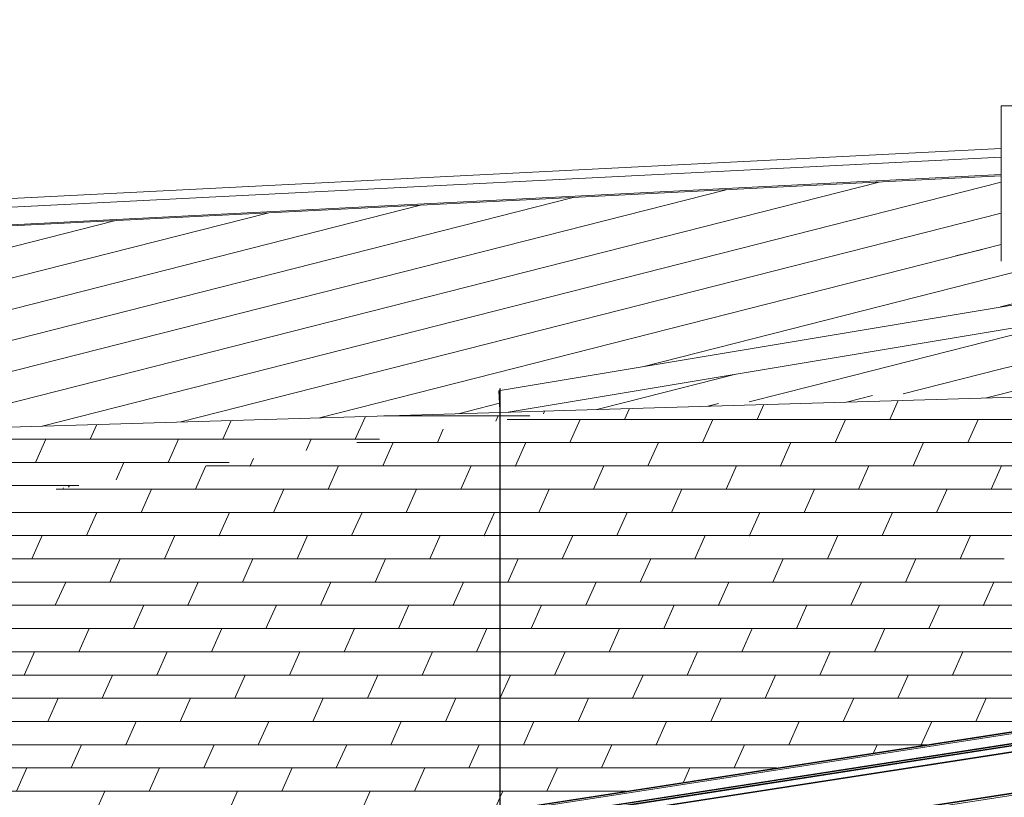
# Model space of a CAD drawing. Header units: millimetres. Extents: x -65 to 293624, y -1905 to 31061.
# Tile 224 of 256: x 113266 to 117564, y 23446 to 26839. Entities that reach past the tile are written whole.
import ezdxf

# ---------------------------------------------------------------- set-up
doc = ezdxf.new("R2010")
doc.units = ezdxf.units.MM
doc.header["$MEASUREMENT"] = 0
for name, color, linetype in [('1239 KVJVK varustus katusel.AR', 7, 'Continuous'), ('1248 Vihmaveerennid.AR', 7, 'Continuous'), ('1263 Katusekate - plekk.AR', 7, 'Continuous')]:
    doc.layers.add(name, color=color, linetype=linetype)

# ---------------------------------------------------------------- blocks, each defined once
blk = doc.blocks.new('Section Element_1303_3', base_point=(20443.1, 12361.4))
at = {"layer": '1248 Vihmaveerennid.AR', "color": 7, "linetype": 'Continuous', "lineweight": 13}
for p, q in [((115361.9, 25229.9), (115361.9, 23502.5)), ((115363.9, 25228.8), (115361.9, 25229.9)), ((115363.9, 25228.8), (115363.9, 23502.5)), ((115361.9, 23502.5), (115361.9, 23390.8)), ((115363.9, 23502.5), (115361.9, 23502.5)), ((115363.9, 23391.1), (115363.9, 23502.5))]:
    blk.add_line(p, q, dxfattribs=at)
blk = doc.blocks.new('Section Element_1310_3', base_point=(20443.1, 12361.4))
at = {"layer": '1248 Vihmaveerennid.AR', "color": 7, "linetype": 'Continuous', "lineweight": 13}
for p, q in [((123377.3, 26558.4), (115363.9, 25221.6)), ((123378.7, 26558.4), (115363.9, 25221.3)), ((123378.7, 26457.7), (115398.9, 25126.6)), ((115361.9, 25221.3), (115357.5, 25220.5)), ((115357.5, 25220.5), (115361.9, 25135.1)), ((115359, 25220.5), (115357.5, 25220.5)), ((115361.9, 25221), (115359, 25220.5)), ((115361.9, 25163.1), (115359, 25220.5))]:
    blk.add_line(p, q, dxfattribs=at)
blk = doc.blocks.new('Section Element_1400_3', base_point=(20443.1, 12361.4))
at = {"layer": '1248 Vihmaveerennid.AR', "color": 7, "linetype": 'Continuous', "lineweight": 13}
for p, q in [((106871.6, 25737.4), (117550.9, 26277.5)), ((106922.6, 25702.4), (117550.9, 26239.9)), ((106922.6, 25625.7), (117550.9, 26163.3)), ((106922.6, 25625.6), (117550.9, 26163.1))]:
    blk.add_line(p, q, dxfattribs=at)
blk = doc.blocks.new('Section Element_1415_3', base_point=(20443.1, 12361.4))
at = {"layer": '1263 Katusekate - plekk.AR', "linetype": 'Continuous', "lineweight": 0, "true_color": 0x000000}
h = blk.add_hatch(dxfattribs=at)
h.set_pattern_fill('Valtsplekk_1_0003', color=178, style=0, pattern_type=2)
h.set_pattern_definition([(14.25803, (89987.18, 24697.27), (534.76955, 0.00018), [])])
h.paths.add_polyline_path([(115398.9, 25126.6), (115443.3, 25127.9), (131031.9, 26506.4), (131031.9, 26839.3), (123332.5, 26450)])
h = blk.add_hatch(dxfattribs=at)
h.set_pattern_fill('Valtsplekk_1_0003', color=178, style=0, pattern_type=2)
h.set_pattern_definition([(15.77576, (89971.11, 25004.77), (-535.1869, 7.9876), [])])
h.paths.add_polyline_path([(115443.3, 25127.9), (115444, 25127.9), (131031.9, 26506.4), (131031.9, 26506.4)])
h = blk.add_hatch(dxfattribs=at)
h.set_pattern_fill('Valtsplekk_1_0003', color=178, style=0, pattern_type=2)
h.set_pattern_definition([(14.2581, (89987.18, 24697.27), (-534.76956, 2e-10), [])])
h.paths.add_polyline_path([(131031.9, 26506.4), (115444, 25127.9), (115856.9, 25140.1), (131031.9, 25933)])
h = blk.add_hatch(dxfattribs=at)
h.set_pattern_fill('Valtsplekk_1_0003', color=178, style=0, pattern_type=2)
h.set_pattern_definition([(14.25803, (89987.18, 24697.27), (534.76955, 0.0002), [])])
h.paths.add_polyline_path([(115398.9, 25126.6), (115399.2, 25126.6), (123374.1, 26452.1), (123332.5, 26450)])
h = blk.add_hatch(dxfattribs=at)
h.set_pattern_fill('Valtsplekk_1_0003', color=178, style=0, pattern_type=2)
h.set_pattern_definition([(14.25803, (89987.18, 24697.27), (534.76955, 0.0002), [])])
h.paths.add_polyline_path([(104401.9, 25251.5), (104401.9, 24800.4), (115361.9, 25125.5), (115361.9, 25135.1), (115357.5, 25220.5), (115361.9, 25221.3), (115361.9, 25229.9), (115363.9, 25228.8), (115363.9, 25221.6), (122464.8, 26406.1), (117758.8, 26168.2), (117758.8, 25799), (117756.5, 25794.6), (117738.7, 25789.9), (117708.1, 25785.5), (117669.4, 25782.1), (117628.5, 25780.2), (117591.6, 25780.1), (117564.4, 25781.8), (117550.9, 25785.1), (117550.9, 26157.7), (106922.6, 25620.3), (106922.6, 25058), (106920.3, 25053.7), (106902.5, 25048.9), (106871.9, 25044.5), (106833.2, 25041.1), (106792.3, 25039.2), (106755.4, 25039.1), (106728.1, 25040.8), (106714.6, 25044.1), (106714.6, 25609.8), (106494, 25598.6)])
h = blk.add_hatch(dxfattribs=at)
h.set_pattern_fill('Valtsplekk_1_0003', color=178, style=0, pattern_type=2)
h.set_pattern_definition([(14.258, (89987.18, 24697.27), (534.76955, 0.0002), [])])
h.paths.add_polyline_path([(117243.9, 25822.1), (117564.4, 25781.8), (117550.9, 25785.1), (117550.9, 25826.7), (117434.4, 25841.3), (117408, 25842.9), (117371, 25842.8), (117359.1, 25842.3), (117351.2, 25843.2), (117331.7, 25845), (117312.6, 25845.5), (117288.9, 25844.9), (117264.3, 25843.4), (117242.5, 25841.2), (117226.8, 25838.6), (117219.7, 25836), (117222.1, 25833.9), (117235.9, 25831.5), (117242.9, 25830.7), (117236.3, 25829.2), (117231.9, 25825.2)])
h = blk.add_hatch(dxfattribs=at)
h.set_pattern_fill('Valtsplekk_1_0003', color=178, style=0, pattern_type=2)
h.set_pattern_definition([(14.258, (89987.18, 24697.27), (534.76955, 0.0002), [])])
h.paths.add_polyline_path([(115310.5, 25125.9), (115313.6, 25124), (115361.9, 25125.5), (115361.9, 25134.5), (115311.3, 25126.1), (115310, 25126.2), (115310.4, 25125.9), (115310.2, 25125.9)])
at = {"layer": '1263 Katusekate - plekk.AR', "color": 7, "linetype": 'Continuous', "lineweight": 13}
blk.add_line((117550.9, 26157.7), (106922.6, 25620.3), dxfattribs=at)
blk = doc.blocks.new('*X1520', base_point=(20443.1, 12361.4))
at = {"layer": '1263 Katusekate - plekk.AR', "color": 7, "linetype": 'Continuous', "lineweight": 13}
for p, q in [((114775.2, 25108.1), (114731, 25009)), ((114855.6, 25110.4), (115162.3, 25110.4)), ((114970.8, 25113.9), (114969.3, 25110.4)), ((115162.3, 25110.4), (115361.9, 25110.4)), ((115355.2, 25110.4), (115345, 25087.5)), ((113601.8, 25073.3), (113573.2, 25009)), ((114188.5, 25090.7), (114152.1, 25009)), ((113573.2, 25009), (112801.2, 25009)), ((112994.2, 25009), (113766.1, 25009)), ((113380.2, 25009), (113334.9, 24907.6)), ((113959.1, 25009), (113573.2, 25009)), ((113766.1, 25009), (113959.1, 25009)), ((113959.1, 25009), (113913.8, 24907.6)), ((114731, 25009), (113959.1, 25009)), ((113959.1, 25009), (114152.1, 25009)), ((114152.1, 25009), (114836.9, 25009)), ((114538, 25009), (114515.9, 24959.4)), ((114836.9, 25009), (114731, 25009)), ((112756, 24907.6), (113527.9, 24907.6)), ((112756, 24907.6), (113913.8, 24907.6)), ((113527.9, 24907.6), (113913.8, 24907.6)), ((113720.8, 24907.6), (113686.8, 24831.3)), ((113913.8, 24907.6), (114180.7, 24907.6)), ((113913.8, 24907.6), (114180.7, 24907.6)), ((112710.7, 24806.2), (113524.4, 24806.2)), ((113482.6, 24806.2), (113479.5, 24799.3))]:
    blk.add_line(p, q, dxfattribs=at)
blk.add_point((113913.8, 24907.6), dxfattribs=at)
blk.add_point((113913.8, 24907.6), dxfattribs=at)
blk.add_point((113913.8, 24907.6), dxfattribs=at)
blk.add_point((113913.8, 24907.6), dxfattribs=at)
blk = doc.blocks.new('*X1521', base_point=(20443.1, 12361.4))
at = {"layer": '1263 Katusekate - plekk.AR', "color": 7, "linetype": 'Continuous', "lineweight": 13}
for p, q in [((115322.9, 25110.4), (115361.9, 25110.4)), ((115355.2, 25110.4), (115345, 25087.5))]:
    blk.add_line(p, q, dxfattribs=at)
blk = doc.blocks.new('*X1522', base_point=(20443.1, 12361.4))
at = {"layer": '1263 Katusekate - plekk.AR', "color": 7, "linetype": 'Continuous', "lineweight": 13}
for p, q in [((115363.9, 25110.4), (115493.2, 25110.4)), ((115557.5, 25131.3), (115552.3, 25119.6))]:
    blk.add_line(p, q, dxfattribs=at)
blk = doc.blocks.new('Section Element_1416_3', base_point=(20443.1, 12361.4))
at = {"layer": '1263 Katusekate - plekk.AR', "color": 7, "linetype": 'Continuous', "lineweight": 13}
for p, q in [((115361.9, 25125.5), (104401.9, 24800.4)), ((115364.1, 25125.5), (115363.9, 25125.3)), ((115644.7, 25133.8), (115364.1, 25125.5))]:
    blk.add_line(p, q, dxfattribs=at)
at = {"layer": '1263 Katusekate - plekk.AR', "lineweight": 0}
for name in ['*X1520', '*X1521', '*X1522']:
    blk.add_blockref(name, (20443.1, 12361.4), dxfattribs=at)
blk = doc.blocks.new('Section Element_1428_3', base_point=(20443.1, 12361.4))
at = {"layer": '1248 Vihmaveerennid.AR', "color": 7, "linetype": 'Continuous', "lineweight": 13}
for p, q in [((107381.9, 22154), (129281.9, 25532.6)), ((107388.8, 22149.1), (129261.3, 25523.5)), ((107406.7, 22109.2), (129256.3, 25480)), ((107407, 22106.9), (129256.2, 25477.8)), ((107525.6, 22118.8), (129095.3, 25446.5)), ((107560.2, 22120.9), (129095.3, 25443.3)), ((107563.3, 22094.1), (129095.3, 25416)), ((107565.9, 22097.1), (129095.3, 25418.6)), ((107568, 21915.2), (129117.8, 25239.8)), ((107570.5, 21918.3), (129117.5, 25242.5)), ((115501.9, 23131.8), (129118.5, 25232.5))]:
    blk.add_line(p, q, dxfattribs=at)
blk = doc.blocks.new('*X1546', base_point=(20443.1, 12361.4))
at = {"layer": '1263 Katusekate - plekk.AR', "color": 7, "linetype": 'Continuous', "lineweight": 13}
for p, q in [((116514, 25159.6), (116485.2, 25095.1)), ((117100.8, 25177), (117064.2, 25095.1)), ((115927.3, 25142.2), (115906.3, 25095.1)), ((115394, 25095.1), (115520.4, 25095.1)), ((115520.4, 25095.1), (116678.2, 25095.1)), ((115713.3, 25095.1), (115668.1, 24993.7)), ((116292.3, 25095.1), (116247, 24993.7)), ((116678.2, 25095.1), (117836.1, 25095.1)), ((116871.2, 25095.1), (116825.9, 24993.7)), ((117450.1, 25095.1), (117404.8, 24993.7)), ((115115.2, 25052), (115089.1, 24993.7)), ((115089.1, 24993.7), (114737.8, 24993.7)), ((114737.8, 24993.7), (115282.1, 24993.7)), ((114896.1, 24993.7), (114850.9, 24892.3)), ((115361.9, 24993.7), (115089.1, 24993.7)), ((115282.1, 24993.7), (115361.9, 24993.7)), ((115475.1, 24993.7), (115363.9, 24993.7)), ((115363.9, 24993.7), (115475.1, 24993.7)), ((115475.1, 24993.7), (115429.8, 24892.3)), ((116247, 24993.7), (115475.1, 24993.7)), ((115475.1, 24993.7), (115668.1, 24993.7)), ((115668.1, 24993.7), (116440, 24993.7)), ((116054, 24993.7), (116008.7, 24892.3)), ((116632.9, 24993.7), (116247, 24993.7)), ((116440, 24993.7), (116632.9, 24993.7)), ((116632.9, 24993.7), (116587.7, 24892.3)), ((117404.8, 24993.7), (116632.9, 24993.7)), ((116632.9, 24993.7), (116825.9, 24993.7)), ((116825.9, 24993.7), (117597.8, 24993.7)), ((117211.9, 24993.7), (117166.6, 24892.3)), ((117790.8, 24993.7), (117404.8, 24993.7)), ((114078.8, 24891.9), (114033.7, 24790.9)), ((114081.5, 24892.3), (114271.9, 24892.3)), ((114081.5, 24892.3), (114271.9, 24892.3)), ((114286, 24923.9), (114271.9, 24892.3)), ((114271.9, 24892.3), (115043.8, 24892.3)), ((114271.9, 24892.3), (115361.9, 24892.3)), ((114657.9, 24892.3), (114612.6, 24790.9)), ((115043.8, 24892.3), (115361.9, 24892.3)), ((115236.8, 24892.3), (115191.5, 24790.9)), ((115363.9, 24892.3), (115429.8, 24892.3)), ((115363.9, 24892.3), (115429.8, 24892.3)), ((115429.8, 24892.3), (116201.7, 24892.3)), ((115429.8, 24892.3), (116587.7, 24892.3)), ((115815.7, 24892.3), (115770.5, 24790.9)), ((116201.7, 24892.3), (116587.7, 24892.3)), ((116394.7, 24892.3), (116349.4, 24790.9)), ((116587.7, 24892.3), (117359.6, 24892.3)), ((116587.7, 24892.3), (117745.5, 24892.3)), ((116973.6, 24892.3), (116928.3, 24790.9)), ((117359.6, 24892.3), (117745.5, 24892.3)), ((117552.5, 24892.3), (117507.3, 24790.9)), ((113425.2, 24790.9), (114226.6, 24790.9)), ((113456.9, 24795.8), (113454.7, 24790.9)), ((113840.7, 24790.9), (113795.4, 24689.5)), ((114226.6, 24790.9), (115361.9, 24790.9)), ((114419.6, 24790.9), (114374.3, 24689.5)), ((114998.6, 24790.9), (114953.3, 24689.5)), ((115363.9, 24790.9), (115384.5, 24790.9)), ((115384.5, 24790.9), (116542.4, 24790.9)), ((115577.5, 24790.9), (115532.2, 24689.5)), ((116156.4, 24790.9), (116111.1, 24689.5)), ((116542.4, 24790.9), (117700.2, 24790.9)), ((116735.3, 24790.9), (116690.1, 24689.5)), ((117314.3, 24790.9), (117269, 24689.5)), ((113795.4, 24689.5), (113023.5, 24689.5)), ((113216.5, 24689.5), (113988.4, 24689.5)), ((113602.4, 24689.5), (113557.2, 24588.1)), ((114181.4, 24689.5), (113795.4, 24689.5)), ((113988.4, 24689.5), (114181.4, 24689.5)), ((114181.4, 24689.5), (114136.1, 24588.1)), ((114953.3, 24689.5), (114181.4, 24689.5)), ((114181.4, 24689.5), (114374.3, 24689.5)), ((114374.3, 24689.5), (115146.2, 24689.5)), ((114760.3, 24689.5), (114715, 24588.1)), ((115339.2, 24689.5), (114953.3, 24689.5)), ((115146.2, 24689.5), (115339.2, 24689.5)), ((115339.2, 24689.5), (115293.9, 24588.1)), ((115361.9, 24689.5), (115339.2, 24689.5)), ((115339.2, 24689.5), (115361.9, 24689.5)), ((116111.1, 24689.5), (115363.9, 24689.5)), ((115363.9, 24689.5), (115532.2, 24689.5)), ((115532.2, 24689.5), (116304.1, 24689.5)), ((115918.2, 24689.5), (115872.9, 24588.1)), ((116497.1, 24689.5), (116111.1, 24689.5)), ((116304.1, 24689.5), (116497.1, 24689.5)), ((116497.1, 24689.5), (116451.8, 24588.1)), ((117269, 24689.5), (116497.1, 24689.5)), ((116497.1, 24689.5), (116690.1, 24689.5)), ((116690.1, 24689.5), (117462, 24689.5)), ((117076, 24689.5), (117030.7, 24588.1)), ((117654.9, 24689.5), (117269, 24689.5)), ((117462, 24689.5), (117654.9, 24689.5)), ((112978.2, 24588.1), (113750.1, 24588.1)), ((112978.2, 24588.1), (114136.1, 24588.1)), ((113364.2, 24588.1), (113318.9, 24486.7)), ((113750.1, 24588.1), (114136.1, 24588.1)), ((113943.1, 24588.1), (113897.8, 24486.7)), ((114136.1, 24588.1), (114908, 24588.1)), ((114136.1, 24588.1), (115293.9, 24588.1)), ((114522, 24588.1), (114476.8, 24486.7)), ((114908, 24588.1), (115293.9, 24588.1)), ((115101, 24588.1), (115055.7, 24486.7)), ((115293.9, 24588.1), (115361.9, 24588.1)), ((115293.9, 24588.1), (115361.9, 24588.1)), ((115363.9, 24588.1), (116065.8, 24588.1)), ((115363.9, 24588.1), (116451.8, 24588.1)), ((115679.9, 24588.1), (115634.6, 24486.7)), ((116065.8, 24588.1), (116451.8, 24588.1)), ((116258.8, 24588.1), (116213.5, 24486.7)), ((116451.8, 24588.1), (117223.7, 24588.1)), ((116451.8, 24588.1), (117609.7, 24588.1)), ((116837.8, 24588.1), (116792.5, 24486.7)), ((117223.7, 24588.1), (117609.7, 24588.1)), ((117416.7, 24588.1), (117371.4, 24486.7)), ((112932.9, 24486.7), (114090.8, 24486.7)), ((113704.8, 24486.7), (113659.6, 24385.3)), ((114090.8, 24486.7), (115248.7, 24486.7)), ((114283.8, 24486.7), (114238.5, 24385.3)), ((114862.7, 24486.7), (114817.4, 24385.3)), ((115248.7, 24486.7), (115361.9, 24486.7)), ((115363.9, 24486.7), (116406.5, 24486.7)), ((115441.6, 24486.7), (115396.4, 24385.3)), ((116020.6, 24486.7), (115975.3, 24385.3)), ((116406.5, 24486.7), (117564.4, 24486.7)), ((116599.5, 24486.7), (116554.2, 24385.3)), ((117178.4, 24486.7), (117133.1, 24385.3)), ((113659.6, 24385.3), (112887.7, 24385.3)), ((113080.6, 24385.3), (113852.5, 24385.3)), ((113466.6, 24385.3), (113421.3, 24283.9)), ((114045.5, 24385.3), (113659.6, 24385.3)), ((113852.5, 24385.3), (114045.5, 24385.3)), ((114045.5, 24385.3), (114000.2, 24283.9)), ((114817.4, 24385.3), (114045.5, 24385.3)), ((114045.5, 24385.3), (114238.5, 24385.3)), ((114238.5, 24385.3), (115010.4, 24385.3)), ((114624.4, 24385.3), (114579.2, 24283.9)), ((115203.4, 24385.3), (114817.4, 24385.3)), ((115010.4, 24385.3), (115203.4, 24385.3)), ((115203.4, 24385.3), (115158.1, 24283.9)), ((115361.9, 24385.3), (115203.4, 24385.3)), ((115203.4, 24385.3), (115361.9, 24385.3)), ((115975.3, 24385.3), (115363.9, 24385.3)), ((115363.9, 24385.3), (115396.4, 24385.3)), ((115396.4, 24385.3), (116168.3, 24385.3)), ((115782.3, 24385.3), (115737, 24283.9)), ((116361.2, 24385.3), (115975.3, 24385.3)), ((116168.3, 24385.3), (116361.2, 24385.3)), ((116361.2, 24385.3), (116316, 24283.9)), ((117133.1, 24385.3), (116361.2, 24385.3)), ((116361.2, 24385.3), (116554.2, 24385.3)), ((116554.2, 24385.3), (117326.1, 24385.3)), ((116940.2, 24385.3), (116894.9, 24283.9)), ((117519.1, 24385.3), (117133.1, 24385.3)), ((117326.1, 24385.3), (117519.1, 24385.3)), ((117519.1, 24385.3), (117473.8, 24283.9)), ((118291, 24385.3), (117519.1, 24385.3)), ((117519.1, 24385.3), (117712.1, 24385.3)), ((112842.4, 24283.9), (113614.3, 24283.9)), ((112842.4, 24283.9), (114000.2, 24283.9)), ((113614.3, 24283.9), (114000.2, 24283.9)), ((113807.3, 24283.9), (113762, 24182.5)), ((114000.2, 24283.9), (114772.1, 24283.9)), ((114000.2, 24283.9), (115158.1, 24283.9)), ((114386.2, 24283.9), (114340.9, 24182.5)), ((114772.1, 24283.9), (115158.1, 24283.9)), ((114965.1, 24283.9), (114919.8, 24182.5)), ((115158.1, 24283.9), (115361.9, 24283.9)), ((115158.1, 24283.9), (115361.9, 24283.9)), ((115363.9, 24283.9), (115930, 24283.9)), ((115363.9, 24283.9), (116316, 24283.9)), ((115544, 24283.9), (115498.8, 24182.5)), ((115930, 24283.9), (116316, 24283.9)), ((116123, 24283.9), (116077.7, 24182.5)), ((116316, 24283.9), (117087.9, 24283.9)), ((116316, 24283.9), (117473.8, 24283.9)), ((116701.9, 24283.9), (116656.6, 24182.5)), ((117087.9, 24283.9), (117473.8, 24283.9)), ((117280.8, 24283.9), (117235.5, 24182.5)), ((117473.8, 24283.9), (118245.7, 24283.9)), ((117473.8, 24283.9), (118631.7, 24283.9)), ((112797.1, 24182.5), (113954.9, 24182.5)), ((113569, 24182.5), (113523.7, 24081.1)), ((113954.9, 24182.5), (115112.8, 24182.5)), ((114147.9, 24182.5), (114102.6, 24081.1)), ((114726.9, 24182.5), (114681.6, 24081.1)), ((115112.8, 24182.5), (115361.9, 24182.5)), ((115305.8, 24182.5), (115260.5, 24081.1)), ((115363.9, 24182.5), (116270.7, 24182.5)), ((115884.7, 24182.5), (115839.4, 24081.1)), ((116270.7, 24182.5), (117428.5, 24182.5)), ((116463.6, 24182.5), (116418.4, 24081.1)), ((117042.6, 24182.5), (116997.3, 24081.1)), ((117428.5, 24182.5), (118586.4, 24182.5)), ((113523.7, 24081.1), (112751.8, 24081.1)), ((112944.8, 24081.1), (113716.7, 24081.1)), ((113330.7, 24081.1), (113285.5, 23979.7)), ((113909.7, 24081.1), (113523.7, 24081.1)), ((113716.7, 24081.1), (113909.7, 24081.1)), ((113909.7, 24081.1), (113864.4, 23979.7)), ((114681.6, 24081.1), (113909.7, 24081.1)), ((113909.7, 24081.1), (114102.6, 24081.1)), ((114102.6, 24081.1), (114874.5, 24081.1)), ((114488.6, 24081.1), (114443.3, 23979.7)), ((115067.5, 24081.1), (114681.6, 24081.1)), ((114874.5, 24081.1), (115067.5, 24081.1)), ((115067.5, 24081.1), (115022.2, 23979.7)), ((115361.9, 24081.1), (115067.5, 24081.1)), ((115067.5, 24081.1), (115260.5, 24081.1)), ((115260.5, 24081.1), (115361.9, 24081.1)), ((115839.4, 24081.1), (115363.9, 24081.1)), ((115363.9, 24081.1), (116032.4, 24081.1)), ((115646.5, 24081.1), (115601.2, 23979.7)), ((116225.4, 24081.1), (115839.4, 24081.1)), ((116032.4, 24081.1), (116225.4, 24081.1)), ((116225.4, 24081.1), (116180.1, 23979.7)), ((116997.3, 24081.1), (116225.4, 24081.1)), ((116225.4, 24081.1), (116418.4, 24081.1)), ((116418.4, 24081.1), (117190.3, 24081.1)), ((116804.3, 24081.1), (116759, 23979.7)), ((117383.2, 24081.1), (116997.3, 24081.1)), ((117190.3, 24081.1), (117383.2, 24081.1)), ((117383.2, 24081.1), (117338, 23979.7)), ((118155.1, 24081.1), (117383.2, 24081.1)), ((117383.2, 24081.1), (117576.2, 24081.1)), ((112706.5, 23979.7), (113478.4, 23979.7)), ((112706.5, 23979.7), (113864.4, 23979.7)), ((113478.4, 23979.7), (113864.4, 23979.7)), ((113671.4, 23979.7), (113626.1, 23878.3)), ((113864.4, 23979.7), (114636.3, 23979.7)), ((113864.4, 23979.7), (115022.2, 23979.7)), ((114250.3, 23979.7), (114205.1, 23878.3)), ((114636.3, 23979.7), (115022.2, 23979.7)), ((114829.3, 23979.7), (114784, 23878.3)), ((115022.2, 23979.7), (115361.9, 23979.7)), ((115022.2, 23979.7), (115361.9, 23979.7)), ((115363.9, 23979.7), (115794.1, 23979.7)), ((115408.2, 23979.7), (115363.9, 23880.5)), ((115363.9, 23979.7), (116180.1, 23979.7)), ((115794.1, 23979.7), (116180.1, 23979.7)), ((115987.1, 23979.7), (115941.8, 23878.3)), ((116180.1, 23979.7), (116952, 23979.7)), ((116180.1, 23979.7), (117338, 23979.7)), ((116566.1, 23979.7), (116520.8, 23878.3)), ((116952, 23979.7), (117338, 23979.7)), ((117145, 23979.7), (117099.7, 23878.3)), ((117338, 23979.7), (118109.9, 23979.7)), ((117338, 23979.7), (118495.8, 23979.7)), ((112661.2, 23878.3), (113819.1, 23878.3)), ((113433.1, 23878.3), (113387.9, 23776.9)), ((113819.1, 23878.3), (114977, 23878.3)), ((114012.1, 23878.3), (113966.8, 23776.9)), ((114591, 23878.3), (114545.7, 23776.9)), ((114977, 23878.3), (115361.9, 23878.3)), ((115169.9, 23878.3), (115124.6, 23776.9)), ((115363.9, 23878.3), (116134.8, 23878.3)), ((115748.9, 23878.3), (115703.6, 23776.9)), ((116134.8, 23878.3), (117292.7, 23878.3)), ((116327.8, 23878.3), (116282.5, 23776.9)), ((116906.7, 23878.3), (116861.4, 23776.9)), ((117292.7, 23878.3), (118450.5, 23878.3)), ((117485.7, 23878.3), (117440.4, 23776.9)), ((113387.9, 23776.9), (112616, 23776.9)), ((112808.9, 23776.9), (113580.8, 23776.9)), ((113773.8, 23776.9), (113387.9, 23776.9)), ((113580.8, 23776.9), (113773.8, 23776.9)), ((113773.8, 23776.9), (113728.5, 23675.5)), ((114545.7, 23776.9), (113773.8, 23776.9)), ((113773.8, 23776.9), (113966.8, 23776.9)), ((113966.8, 23776.9), (114738.7, 23776.9)), ((114352.7, 23776.9), (114307.5, 23675.5)), ((114931.7, 23776.9), (114545.7, 23776.9)), ((114738.7, 23776.9), (114931.7, 23776.9)), ((114931.7, 23776.9), (114886.4, 23675.5)), ((115361.9, 23776.9), (114931.7, 23776.9)), ((114931.7, 23776.9), (115124.6, 23776.9)), ((115124.6, 23776.9), (115361.9, 23776.9)), ((115703.6, 23776.9), (115363.9, 23776.9)), ((115363.9, 23776.9), (115896.6, 23776.9)), ((115510.6, 23776.9), (115465.3, 23675.5)), ((116089.5, 23776.9), (115703.6, 23776.9)), ((115896.6, 23776.9), (116089.5, 23776.9)), ((116089.5, 23776.9), (116044.2, 23675.5)), ((116861.4, 23776.9), (116089.5, 23776.9)), ((116089.5, 23776.9), (116282.5, 23776.9)), ((116282.5, 23776.9), (117054.4, 23776.9)), ((116668.5, 23776.9), (116623.2, 23675.5)), ((117247.4, 23776.9), (116861.4, 23776.9)), ((117054.4, 23776.9), (117247.4, 23776.9)), ((117247.4, 23776.9), (117202.1, 23675.5)), ((117882.2, 23776.9), (117247.4, 23776.9)), ((117247.4, 23776.9), (117440.4, 23776.9)), ((117440.4, 23776.9), (117882.2, 23776.9)), ((112570.7, 23675.5), (113342.6, 23675.5)), ((112570.7, 23675.5), (113728.5, 23675.5)), ((113342.6, 23675.5), (113728.5, 23675.5)), ((113535.6, 23675.5), (113490.3, 23574.1)), ((113728.5, 23675.5), (114500.4, 23675.5)), ((113728.5, 23675.5), (114886.4, 23675.5)), ((114114.5, 23675.5), (114069.2, 23574.1)), ((114500.4, 23675.5), (114886.4, 23675.5)), ((114693.4, 23675.5), (114648.1, 23574.1)), ((114886.4, 23675.5), (115361.9, 23675.5)), ((114886.4, 23675.5), (115361.9, 23675.5)), ((115272.3, 23675.5), (115227.1, 23574.1)), ((115363.9, 23675.5), (115658.3, 23675.5)), ((115363.9, 23675.5), (116044.2, 23675.5)), ((115658.3, 23675.5), (116044.2, 23675.5)), ((115851.3, 23675.5), (115806, 23574.1)), ((116044.2, 23675.5), (116816.2, 23675.5)), ((116044.2, 23675.5), (117202.1, 23675.5)), ((116430.2, 23675.5), (116384.9, 23574.1)), ((116816.2, 23675.5), (117202.1, 23675.5)), ((117009.1, 23675.5), (116993.1, 23639.6)), ((117202.1, 23675.5), (117225.9, 23675.5)), ((117202.1, 23675.5), (117225.9, 23675.5)), ((112525.4, 23574.1), (113683.2, 23574.1)), ((113297.3, 23574.1), (113252, 23472.7)), ((113683.2, 23574.1), (114841.1, 23574.1)), ((113876.2, 23574.1), (113830.9, 23472.7)), ((114455.2, 23574.1), (114409.9, 23472.7)), ((114841.1, 23574.1), (115361.9, 23574.1)), ((115034.1, 23574.1), (114988.8, 23472.7)), ((115363.9, 23574.1), (115999, 23574.1)), ((115613, 23574.1), (115567.7, 23472.7)), ((115999, 23574.1), (116569.6, 23574.1)), ((116191.9, 23574.1), (116163.9, 23511.5)), ((112673.1, 23472.7), (113445, 23472.7)), ((113638, 23472.7), (113252, 23472.7)), ((113445, 23472.7), (113638, 23472.7)), ((113638, 23472.7), (113592.7, 23371.3)), ((114409.9, 23472.7), (113638, 23472.7)), ((113638, 23472.7), (113830.9, 23472.7)), ((113830.9, 23472.7), (114602.8, 23472.7)), ((114216.9, 23472.7), (114171.6, 23371.3)), ((114795.8, 23472.7), (114409.9, 23472.7)), ((114602.8, 23472.7), (114795.8, 23472.7)), ((114795.8, 23472.7), (114750.5, 23371.3)), ((115361.9, 23472.7), (114795.8, 23472.7)), ((114795.8, 23472.7), (114988.8, 23472.7)), ((114988.8, 23472.7), (115361.9, 23472.7)), ((115567.7, 23472.7), (115363.9, 23472.7)), ((115363.9, 23472.7), (115760.7, 23472.7)), ((115374.8, 23472.7), (115363.9, 23448.4)), ((115913.4, 23472.7), (115567.7, 23472.7)), ((115760.7, 23472.7), (115913.4, 23472.7))]:
    blk.add_line(p, q, dxfattribs=at)
for p in [(114271.9, 24892.3), (114271.9, 24892.3), (114271.9, 24892.3), (114271.9, 24892.3), (115429.8, 24892.3), (115429.8, 24892.3), (115429.8, 24892.3), (115429.8, 24892.3), (116587.7, 24892.3), (116587.7, 24892.3), (116587.7, 24892.3), (116587.7, 24892.3), (114136.1, 24588.1), (114136.1, 24588.1), (114136.1, 24588.1), (114136.1, 24588.1), (115293.9, 24588.1), (115293.9, 24588.1), (115293.9, 24588.1), (115293.9, 24588.1), (116451.8, 24588.1), (116451.8, 24588.1), (116451.8, 24588.1), (116451.8, 24588.1), (114000.2, 24283.9), (114000.2, 24283.9), (114000.2, 24283.9), (114000.2, 24283.9), (115158.1, 24283.9), (115158.1, 24283.9), (115158.1, 24283.9), (115158.1, 24283.9), (116316, 24283.9), (116316, 24283.9), (116316, 24283.9), (116316, 24283.9), (117473.8, 24283.9), (117473.8, 24283.9), (117473.8, 24283.9), (117473.8, 24283.9), (113864.4, 23979.7), (113864.4, 23979.7), (113864.4, 23979.7), (113864.4, 23979.7), (115022.2, 23979.7), (115022.2, 23979.7), (115022.2, 23979.7), (115022.2, 23979.7), (116180.1, 23979.7), (116180.1, 23979.7), (116180.1, 23979.7), (116180.1, 23979.7), (117338, 23979.7), (117338, 23979.7), (117338, 23979.7), (117338, 23979.7), (113728.5, 23675.5), (113728.5, 23675.5), (113728.5, 23675.5), (113728.5, 23675.5), (114886.4, 23675.5), (114886.4, 23675.5), (114886.4, 23675.5), (114886.4, 23675.5), (116044.2, 23675.5), (116044.2, 23675.5), (116044.2, 23675.5), (116044.2, 23675.5), (117202.1, 23675.5), (117202.1, 23675.5), (117202.1, 23675.5), (117202.1, 23675.5)]:
    blk.add_point(p, dxfattribs=at)
blk = doc.blocks.new('*X1547', base_point=(20443.1, 12361.4))
at = {"layer": '1263 Katusekate - plekk.AR', "color": 7, "linetype": 'Continuous', "lineweight": 13}
for p, q in [((115361.9, 24993.7), (115322.9, 24993.7)), ((115322.9, 24993.7), (115361.9, 24993.7)), ((115322.8, 24892.3), (115361.9, 24892.3)), ((115322.8, 24892.3), (115361.9, 24892.3)), ((115322.8, 24790.9), (115361.9, 24790.9)), ((115339.2, 24689.5), (115322.8, 24652.7)), ((115339.2, 24689.5), (115322.8, 24689.5)), ((115322.8, 24689.5), (115339.2, 24689.5)), ((115361.9, 24689.5), (115339.2, 24689.5)), ((115339.2, 24689.5), (115361.9, 24689.5)), ((115322.7, 24588.1), (115361.9, 24588.1)), ((115322.7, 24588.1), (115361.9, 24588.1)), ((115322.7, 24486.7), (115361.9, 24486.7)), ((115361.9, 24385.3), (115322.7, 24385.3)), ((115322.7, 24385.3), (115361.9, 24385.3)), ((115322.6, 24283.9), (115361.9, 24283.9)), ((115322.6, 24283.9), (115361.9, 24283.9)), ((115322.6, 24182.5), (115361.9, 24182.5)), ((115361.9, 24081.1), (115322.6, 24081.1)), ((115322.6, 24081.1), (115361.9, 24081.1)), ((115322.6, 23979.7), (115361.9, 23979.7)), ((115322.6, 23979.7), (115361.9, 23979.7)), ((115322.5, 23878.3), (115361.9, 23878.3)), ((115361.9, 23776.9), (115322.5, 23776.9)), ((115322.5, 23776.9), (115361.9, 23776.9)), ((115322.5, 23675.5), (115361.9, 23675.5)), ((115322.5, 23675.5), (115361.9, 23675.5)), ((115322.4, 23574.1), (115361.9, 23574.1)), ((115361.9, 23472.7), (115322.4, 23472.7)), ((115322.4, 23472.7), (115361.9, 23472.7)), ((115361.9, 23443.9), (115344.6, 23405.1))]:
    blk.add_line(p, q, dxfattribs=at)
blk = doc.blocks.new('*X1549', base_point=(20443.1, 12361.4))
at = {"layer": '1263 Katusekate - plekk.AR', "color": 7, "linetype": 'Continuous', "lineweight": 13}
for p, q in [((117200.3, 23671.6), (117200.3, 23668.7)), ((116578.5, 23575.5), (116578.5, 23572.8)), ((115956.7, 23479.4), (115956.7, 23476.9))]:
    blk.add_line(p, q, dxfattribs=at)
blk = doc.blocks.new('Section Element_1437_3', base_point=(20443.1, 12361.4))
at = {"layer": '1263 Katusekate - plekk.AR', "color": 7, "linetype": 'Continuous', "lineweight": 13}
for p, q in [((107381.9, 22154.5), (129281.9, 25538.3)), ((129281.9, 25538.3), (115644.7, 25133.8))]:
    blk.add_line(p, q, dxfattribs=at)
at = {"layer": '1263 Katusekate - plekk.AR', "lineweight": 0}
for name in ['*X1546', '*X1549', '*X1547']:
    blk.add_blockref(name, (20443.1, 12361.4), dxfattribs=at)
blk = doc.blocks.new('Section Element_1438_3', base_point=(20443.1, 12361.4))
at = {"layer": '1263 Katusekate - plekk.AR', "linetype": 'Continuous', "lineweight": 0, "true_color": 0x000000}
h = blk.add_hatch(dxfattribs=at)
h.set_pattern_fill('Valtsplekk_1_0003', color=178, style=0, pattern_type=2)
h.set_pattern_definition([(14.2581, (115644.65, 25129.05), (-534.7696, 0), [])])
h.paths.add_polyline_path([(115856.9, 25140.1), (118635.4, 25222.5), (127753.6, 25493), (129281.9, 25538.3), (129281.9, 25533.5), (129297, 25536), (129297.1, 25536), (129340.5, 25543.2), (129340.5, 25543.2), (129340.5, 25543.2), (129340.5, 25543.2), (129627.4, 25590.9), (129627.4, 25590.9), (130282.8, 25699.7), (130282.9, 25699.7), (130431.9, 25724.5), (130431.9, 25724.5), (131031.9, 25824.1), (131031.9, 25933)])
blk = doc.blocks.new('Section Element_2988_3', base_point=(20443.1, 12361.4))
at = {"layer": '1239 KVJVK varustus katusel.AR', "color": 7, "linetype": 'Continuous', "lineweight": 13}
for p, q in [((117564.4, 26463), (117550.9, 26463)), ((117550.9, 26463), (117550.9, 25785.1)), ((117591.6, 26463), (117564.4, 26463)), ((117628.5, 26463), (117591.6, 26463)), ((117669.4, 26463), (117628.5, 26463)), ((117708.1, 26463), (117669.4, 26463)), ((117738.7, 26463), (117708.1, 26463)), ((117756.5, 26463), (117738.7, 26463)), ((117758.8, 26463), (117756.5, 26463)), ((117758.8, 25799), (117758.8, 26463))]:
    blk.add_line(p, q, dxfattribs=at)

msp = doc.modelspace()

# ---------------------------------------------------------------- block references
at = {"layer": '1239 KVJVK varustus katusel.AR', "lineweight": 0}
msp.add_blockref('Section Element_2988_3', (20443.1, 12361.4), dxfattribs=at)
at = {"layer": '1248 Vihmaveerennid.AR', "lineweight": 0}
for name in ['Section Element_1400_3', 'Section Element_1310_3', 'Section Element_1428_3', 'Section Element_1303_3']:
    msp.add_blockref(name, (20443.1, 12361.4), dxfattribs=at)
at = {"layer": '1263 Katusekate - plekk.AR', "lineweight": 0}
for name in ['Section Element_1415_3', 'Section Element_1438_3', 'Section Element_1437_3', 'Section Element_1416_3']:
    msp.add_blockref(name, (20443.1, 12361.4), dxfattribs=at)

doc.saveas('drawing.dxf')
